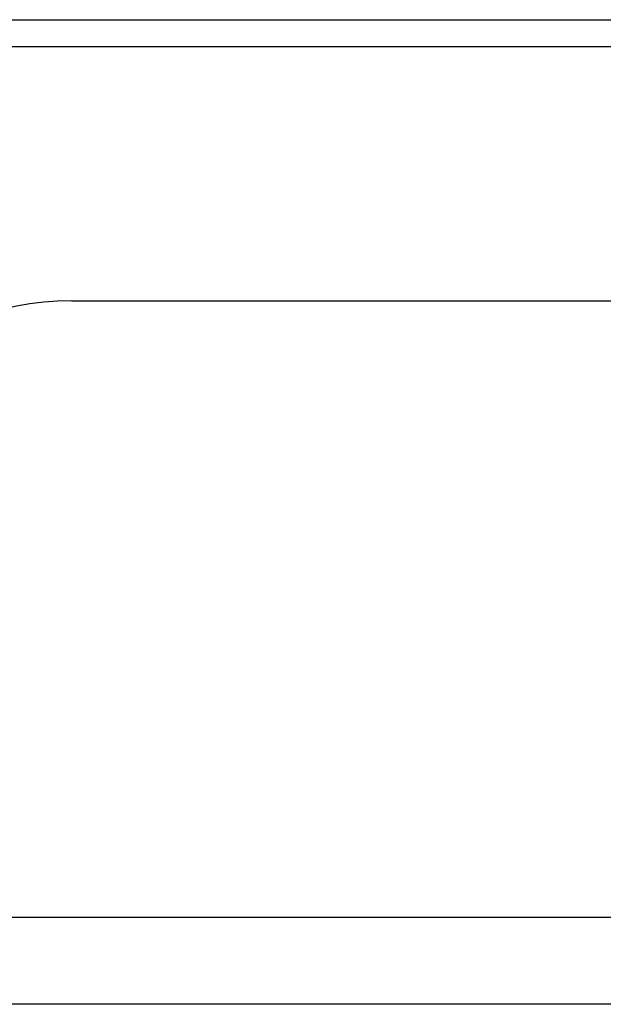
# Model space of a CAD drawing. Header units: inches. Extents: x 25 to 627, y 68 to 290.
# Tile 42 of 250: x 142.176 to 142.84, y 68.365 to 69.484. Entities that reach past the tile are written whole.
import ezdxf

# ---------------------------------------------------------------- set-up
doc = ezdxf.new("R2010")
doc.units = ezdxf.units.IN
doc.header["$MEASUREMENT"] = 0
doc.layers.add('Visible Edges(ANSI)', color=7, linetype='Continuous', lineweight=25)
doc.layers.add('Visible Tangent Edges(ANSI)', color=7, linetype='Continuous', lineweight=25)

msp = doc.modelspace()

# ---------------------------------------------------------------- linework, layer by layer
at = {"layer": 'Visible Edges(ANSI)'}
for p, q in [((85.0901, 69.4844), (144.8921, 69.4844)), ((142.2356, 69.1649), (144.7936, 69.1649)), ((144.7936, 68.3649), (85.1886, 68.3649))]:
    msp.add_line(p, q, dxfattribs=at)
msp.add_arc((142.2356, 68.8529), 0.312, 90, 180, dxfattribs=at)
at = {"layer": 'Visible Tangent Edges(ANSI)'}
for p, q in [((143.993, 69.4534), (141.4225, 69.4534)), ((85.1886, 68.4639), (144.7936, 68.4639))]:
    msp.add_line(p, q, dxfattribs=at)

doc.saveas('drawing.dxf')
